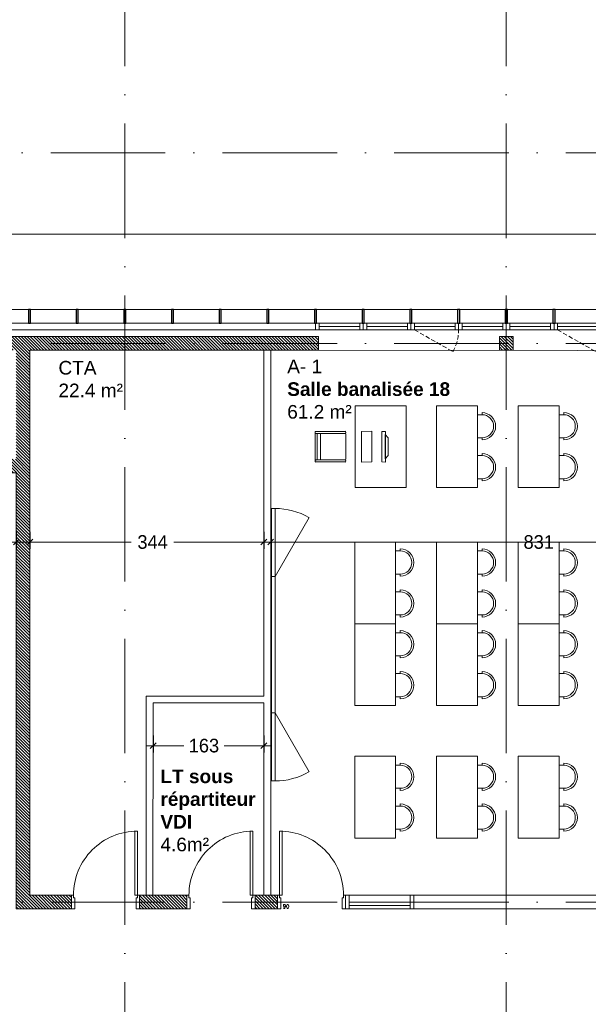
# Model space of a CAD drawing. Header units: centimetres. Extents: x 100159 to 225226, y -81380 to -23241.
# Tile 42 of 139: x 204585 to 205420, y -66844 to -65399. Entities that reach past the tile are written whole.
import ezdxf
from ezdxf.xclip import XClip

# ---------------------------------------------------------------- set-up
doc = ezdxf.new("R2010")
doc.units = ezdxf.units.CM
doc.header["$XCLIPFRAME"] = 2
doc.linetypes.add('ACAD_ISO10W100', pattern=[18, 12, -3, 0, -3])
doc.linetypes.add('CACHE', pattern=[9.525, 6.35, -3.175])
doc.layers.get('0').update_dxf_attribs({"lineweight": 5})
for name, color, linetype, lineweight in [('10', 252, 'Continuous', 5), ('17', 6, 'Continuous', 5), ('DDL- CLOISONS DOUBLAGES', 1, 'Continuous', 5), ('DDL- ISOLATION', 252, 'ISOLATION', 5), ('DDL- MENUISERIES INT', 51, 'Continuous', 5), ('DDL- STRUCTURE', 5, 'Continuous', 5), ('DDL-HAB-COTES', 161, 'Continuous', 9), ('DDL-HACHURES POCHAGE GRIS', 251, 'Continuous', 5), ('DDL-TRAIT AXES', 1, 'ACAD_ISO10W100', 5)]:
    doc.layers.add(name, color=color, linetype=linetype, lineweight=lineweight)
for name, color, linetype in [('23', 63, 'Continuous'), ('44', 7, 'Continuous'), ('DDL-PLAN MASSE PAYSAGE', 7, 'Continuous'), ('DDL-TEXTE 01', 7, 'Continuous')]:
    doc.layers.add(name, color=color, linetype=linetype)
doc.layers.add('GEL', color=113, linetype='Continuous', plot=False)
doc.styles.add('Century Gothic', font='GOTHIC.TTF')
doc.styles.add('COTA', font='romans.shx', dxfattribs={"width": 0.8})
doc.styles.get("Standard").update_dxf_attribs({"font": 'arial.ttf'})
doc.linetypes.add('ISOLATION', pattern='A,0.00254,-2.54,[134,ltypeshp.shx,S=2.54,R=0,X=-2.54,Y=0],-5.08,[134,ltypeshp.shx,S=2.54,R=180,X=2.54,Y=0],-2.54', length=10.16254)
doc.dimstyles.new('C100 cm', dxfattribs={"dimscale": 100, "dimtxt": 0.2, "dimasz": 0.085, "dimexe": 0.1, "dimexo": 0.0625, "dimgap": 0.09, "dimtad": 0, "dimdec": 0, "dimzin": 0, "dimdsep": 46, "dimtxsty": 'Century Gothic', "dimblk": 'OBLIQUE', "dimcen": 0.09, "dimdle": 0.1, "dimclrd": 256, "dimclrt": 256, "dimadec": 0, "dimazin": 0, "dimtfac": 1, "dimtdec": 0, "dimtofl": 0, "dimtmove": 2, "dimatfit": 2, "dimfxl": 0.15, "dimfxlon": 1, "dimtolj": 1, "dimtzin": 0, "dimlwd": -1, "dimarcsym": 0})
doc.dimstyles.new('portes', dxfattribs={"dimtxt": 6, "dimasz": 2.5, "dimexe": 1.25, "dimexo": 0.625, "dimtad": 1, "dimjust": 1, "dimtxsty": 'COTA', "dimblk": 'NONE', "dimcen": 2.5, "dimse1": 1, "dimse2": 1, "dimsd1": 1, "dimsd2": 1, "dimadec": 0, "dimazin": 0, "dimtfac": 1, "dimtix": 1, "dimtofl": 0, "dimtmove": 0, "dimatfit": 0, "dimldrblk": 'NONE', "dimfxl": 1, "dimarcsym": 0})
pattern_1 = [(135, (0, 265.372), (-2.24506403, -2.24506403), [])]

# ---------------------------------------------------------------- blocks, each defined once
blk = doc.blocks.new('A$C6C21683D')
blk.add_lwpolyline([(0, 0), (70, 0), (70, 10), (0, 10)], close=True)
for points in [[(5, 0), (65, 0), (65, 10), (5, 10), (5, 0)], [(5, 5), (65, 5)]]:
    blk.add_lwpolyline(points)
blk = doc.blocks.new('A$C7FA553E3')
blk.add_lwpolyline([(0, 32), (70, 32), (70, 42), (0, 42)], close=True)
for points in [[(5, 32), (65, 32), (65, 42), (5, 42), (5, 32)], [(5, 37), (65, 37)]]:
    blk.add_lwpolyline(points)
at = {"linetype": 'CACHE'}
blk.add_lwpolyline([(5, 32), (61.5, 0)], dxfattribs=at)
blk.add_arc((6, 32), 64, 330.0443, 0.0023, dxfattribs=at)
blk = doc.blocks.new('*D187')
at = {"layer": 'Defpoints', "color": 0, "transparency": 16777216}
for p in [(5, 0), (95, 0), (95, 0)]:
    blk.add_point(p, dxfattribs=at)
at = {"layer": 'GEL', "color": 0, "transparency": 16777216, "insert": (12.6, 3.6), "char_height": 6, "attachment_point": 5, "style": 'COTA'}
blk.add_mtext('90', dxfattribs=at)
blk = doc.blocks.new('_None')
blk = doc.blocks.new('*U219')
for p, q in [((20, -550), (0, -550)), ((10, -645), (10, -555)), ((15, -645), (15, -555)), ((0, -650), (20, -650))]:
    blk.add_line(p, q)
blk.add_lwpolyline([(20, -550), (0, -550), (0, -650), (20, -650)], close=True)
for points in [[(0, -555), (0, -550), (20, -550), (20, -555), (0, -555)], [(0, -650), (0, -645), (20, -645), (20, -650), (0, -650)]]:
    blk.add_lwpolyline(points)
blk = doc.blocks.new('*D182')
at = {"layer": 'Defpoints', "color": 0, "transparency": 16777216}
for p in [(5, 0), (95, 0), (95, 0)]:
    blk.add_point(p, dxfattribs=at)
at = {"layer": 'GEL', "color": 0, "transparency": 16777216, "insert": (12.6, 3.6), "char_height": 6, "attachment_point": 5, "style": 'COTA'}
blk.add_mtext('90', dxfattribs=at)
blk = doc.blocks.new('_Oblique')
at = {"color": 0, "linetype": 'ByBlock', "lineweight": -2}
blk.add_line((-0.5, -0.5), (0.5, 0.5), dxfattribs=at)
blk = doc.blocks.new('*D271')
at = {"layer": 'DDL-HAB-COTES', "color": 0, "lineweight": -2, "transparency": 16777216}
for p, q in [((207420.1, -65713.9), (207420.1, -65703.9)), ((204180.1, -65713.9), (204180.1, -65723.9))]:
    blk.add_line(p, q, dxfattribs=at)
at = {"layer": 'DDL-HAB-COTES', "transparency": 16777216}
for p, q in [((204170.1, -65713.9), (205603.4, -65713.9)), ((207430.1, -65713.9), (205741.1, -65713.9))]:
    blk.add_line(p, q, dxfattribs=at)
at = {"layer": 'Defpoints', "color": 0, "transparency": 16777216}
for p in [(204180.1, -65604.3), (204180.1, -65713.9), (207420.1, -65824.3)]:
    blk.add_point(p, dxfattribs=at)
at = {"layer": 'DDL-HAB-COTES', "transparency": 16777216, "xscale": 8.5, "yscale": 8.5, "zscale": 8.5, "rotation": 180}
blk.add_blockref('_Oblique', (204180.1, -65713.9), dxfattribs=at)
at = {"layer": 'DDL-HAB-COTES', "transparency": 16777216, "xscale": 8.5, "yscale": 8.5, "zscale": 8.5}
blk.add_blockref('_Oblique', (207420.1, -65713.9), dxfattribs=at)
at = {"layer": 'DDL-HAB-COTES', "lineweight": -3, "transparency": 16777216, "insert": (205672.3, -65713.9), "char_height": 40, "attachment_point": 5, "style": 'Century Gothic'}
blk.add_mtext('\\A1;3240', dxfattribs=at)
blk = doc.blocks.new('A$C601B608D')
for p, q in [((5, 300), (54.9, 386.7)), ((5, 100), (54.9, 13.3))]:
    blk.add_line(p, q)
for points in [[(0, 300), (5, 300), (5, 400), (0, 400)], [(0, 100), (5, 100), (5, 300), (0, 300)], [(0, 0), (5, 0), (5, 100), (0, 100)]]:
    blk.add_lwpolyline(points, close=True)
for centre, start, end in [((5, 300), 60.0976, 90), ((5, 100), 270, 299.9024)]:
    blk.add_arc(centre, 100, start, end)
blk = doc.blocks.new('A$C41CC053D')
at = {"ltscale": 0.5}
for p, q in [((119.6, 100.3), (119.9, 101.2)), ((121.2, 101.8), (161.9, 88.1)), ((107.1, 63.3), (118.9, 98.4)), ((160, 85.6), (120.2, 99)), ((162.2, 85.9), (162.6, 86.9)), ((154, 86.6), (142.2, 51.5)), ((158.8, 85), (146.9, 49.9)), ((149.8, 48.9), (161.6, 84)), ((160, 85.6), (161, 85.3)), ((106.5, 61.4), (106.2, 60.5)), ((106.8, 59.2), (147.6, 45.5)), ((147.6, 48.6), (107.8, 62)), ((147.6, 48.6), (148.5, 48.3)), ((149.2, 47.1), (148.8, 46.1))]:
    blk.add_line(p, q, dxfattribs=at)
blk.add_lwpolyline([(118.9, 142.2), (80.7, 28.4), (9.6, 52.4), (47.9, 166.1)], close=True, dxfattribs=at)
for centre, start, end in [((120.8, 100.9), 71.3969, 161.3969), ((119.9, 98.1), 71.3969, 161.3969), ((120.5, 99.9), 161.3969, 251.3969), ((155, 86.2), 71.3969, 161.3969), ((161.6, 87.2), 341.3969, 71.3969), ((159.7, 84.7), 71.3969, 161.3969), ((161.3, 86.2), 251.3969, 341.3969), ((160.6, 84.3), 341.3969, 71.3969), ((107.1, 60.1), 161.3969, 251.3969), ((107.5, 61.1), 71.3969, 161.3969), ((108.1, 63), 161.3969, 251.3969), ((143.2, 51.2), 161.3969, 251.3969), ((147.9, 49.6), 161.3969, 251.3969), ((147.9, 46.4), 251.3969, 341.3969), ((148.8, 49.3), 251.3969, 341.3969), ((148.2, 47.4), 341.3969, 71.3969)]:
    blk.add_arc(centre, 1, start, end, dxfattribs=at)
blk = doc.blocks.new('A$C7DD83F9D')
at = {"ltscale": 0.5}
for p, q in [((20, 107), (20, 110)), ((20, 107), (26.8, 107)), ((26.8, 73), (26.8, 107)), ((20, 73), (26.8, 73)), ((20, 73), (20, 70)), ((20, 47), (20, 50)), ((20, 47), (26.8, 47)), ((26.8, 13), (26.8, 47)), ((20, 13), (26.8, 13)), ((20, 13), (20, 10))]:
    blk.add_line(p, q, dxfattribs=at)
at = {"linetype": 'Continuous', "flags": 128}
blk.add_lwpolyline([(26.8, 120), (26.8, 0), (86.8, 0), (86.8, 120), (26.8, 120)], dxfattribs=at)
at = {"ltscale": 0.5}
for centre, radius in [((20, 90), 20), ((20, 90), 17), ((20, 30), 20), ((20, 30), 17)]:
    blk.add_arc(centre, radius, 90, 270, dxfattribs=at)
blk = doc.blocks.new('A$C19797035')
at = {"linetype": 'Continuous'}
for points in [[(54.3, 32.9), (52.5, 28.2), (10.3, 43.6), (12, 48.3)], [(46.7, 39.9), (50, 34.4), (16.2, 46.7), (22.3, 48.8)], [(42.3, 0), (0, 15.4), (5.1, 29.5), (47.4, 14.1)]]:
    blk.add_lwpolyline(points, close=True, dxfattribs=at)
blk = doc.blocks.new('Lame 20x3')
blk.add_lwpolyline([(209069.8, -45704.2), (209069.8, -45724.2), (209072.8, -45724.2), (209072.8, -45704.2), (209069.8, -45704.2)])
blk = doc.blocks.new('*U378')
at = {"layer": '44'}
blk.add_blockref('Lame 20x3', (-209071.3, 45714.2), dxfattribs=at)
blk = doc.blocks.new('*U379')
at = {"color": 0, "linetype": 'ByBlock', "lineweight": -2, "transparency": 16777216}
for p in [(-2730, 0), (-2660, 0), (-2590, 0), (-2520, 0), (-2450, 0), (-2380, 0), (-2310, 0), (-2240, 0), (-2170, 0), (-2100, 0), (-2030, 0), (-1960, 0)]:
    blk.add_blockref('*U378', p, dxfattribs=at)
blk = doc.blocks.new('*D475')
at = {"layer": 'DDL-HAB-COTES', "color": 0, "lineweight": -2, "transparency": 16777216}
for p, q in [((204953.6, -66150.9), (204953.6, -66175.9)), ((205784.6, -66150.9), (205784.6, -66175.9))]:
    blk.add_line(p, q, dxfattribs=at)
at = {"layer": 'DDL-HAB-COTES', "transparency": 16777216}
for p, q in [((204943.6, -66165.9), (205318.7, -66165.9)), ((205794.6, -66165.9), (205375.7, -66165.9))]:
    blk.add_line(p, q, dxfattribs=at)
at = {"layer": 'Defpoints', "color": 0, "transparency": 16777216}
for p in [(204953.6, -65885.2), (205784.6, -65885.2), (204953.6, -66165.9)]:
    blk.add_point(p, dxfattribs=at)
at = {"layer": 'DDL-HAB-COTES', "transparency": 16777216, "xscale": 8.5, "yscale": 8.5, "zscale": 8.5, "rotation": 180}
blk.add_blockref('_Oblique', (204953.6, -66165.9), dxfattribs=at)
at = {"layer": 'DDL-HAB-COTES', "transparency": 16777216, "xscale": 8.5, "yscale": 8.5, "zscale": 8.5}
blk.add_blockref('_Oblique', (205784.6, -66165.9), dxfattribs=at)
at = {"layer": 'DDL-HAB-COTES', "lineweight": -3, "transparency": 16777216, "insert": (205347.2, -66165.9), "char_height": 20, "attachment_point": 5, "style": 'Century Gothic'}
blk.add_mtext('\\A1;831', dxfattribs=at)
blk = doc.blocks.new('*D476')
at = {"layer": 'DDL-HAB-COTES', "color": 0, "lineweight": -2, "transparency": 16777216}
for p, q in [((204600.1, -66150.9), (204600.1, -66175.9)), ((204943.6, -66150.9), (204943.6, -66175.9))]:
    blk.add_line(p, q, dxfattribs=at)
at = {"layer": 'DDL-HAB-COTES', "transparency": 16777216}
for p, q in [((204590.1, -66165.9), (204748.9, -66165.9)), ((204953.6, -66165.9), (204811.5, -66165.9))]:
    blk.add_line(p, q, dxfattribs=at)
at = {"layer": 'Defpoints', "color": 0, "transparency": 16777216}
for p in [(204600.1, -65884.3), (204943.6, -65884.3), (204600.1, -66165.9)]:
    blk.add_point(p, dxfattribs=at)
at = {"layer": 'DDL-HAB-COTES', "transparency": 16777216, "xscale": 8.5, "yscale": 8.5, "zscale": 8.5, "rotation": 180}
blk.add_blockref('_Oblique', (204600.1, -66165.9), dxfattribs=at)
at = {"layer": 'DDL-HAB-COTES', "transparency": 16777216, "xscale": 8.5, "yscale": 8.5, "zscale": 8.5}
blk.add_blockref('_Oblique', (204943.6, -66165.9), dxfattribs=at)
at = {"layer": 'DDL-HAB-COTES', "lineweight": -3, "transparency": 16777216, "insert": (204780.2, -66165.9), "char_height": 20, "attachment_point": 5, "style": 'Century Gothic'}
blk.add_mtext('\\A1;344', dxfattribs=at)
blk = doc.blocks.new('*D477')
at = {"layer": 'DDL-HAB-COTES', "color": 0, "lineweight": -2, "transparency": 16777216}
for p, q in [((204180.1, -66150.9), (204180.1, -66175.9)), ((204580.1, -66150.9), (204580.1, -66175.9))]:
    blk.add_line(p, q, dxfattribs=at)
at = {"layer": 'DDL-HAB-COTES', "transparency": 16777216}
for p, q in [((204170.1, -66165.9), (204423.7, -66165.9)), ((204590.1, -66165.9), (204486.4, -66165.9))]:
    blk.add_line(p, q, dxfattribs=at)
at = {"layer": 'Defpoints', "color": 0, "transparency": 16777216}
for p in [(204180.1, -66064.2), (204580.1, -66064.2), (204180.1, -66165.9)]:
    blk.add_point(p, dxfattribs=at)
at = {"layer": 'DDL-HAB-COTES', "transparency": 16777216, "xscale": 8.5, "yscale": 8.5, "zscale": 8.5, "rotation": 180}
blk.add_blockref('_Oblique', (204180.1, -66165.9), dxfattribs=at)
at = {"layer": 'DDL-HAB-COTES', "transparency": 16777216, "xscale": 8.5, "yscale": 8.5, "zscale": 8.5}
blk.add_blockref('_Oblique', (204580.1, -66165.9), dxfattribs=at)
at = {"layer": 'DDL-HAB-COTES', "lineweight": -3, "transparency": 16777216, "insert": (204455, -66165.9), "char_height": 20, "attachment_point": 5, "style": 'Century Gothic'}
blk.add_mtext('\\A1;400', dxfattribs=at)
blk = doc.blocks.new('*D536')
at = {"layer": 'DDL-HAB-COTES', "color": 0, "lineweight": -2, "transparency": 16777216}
for p, q in [((204781, -66449.8), (204781, -66474.8)), ((204943.6, -66449.8), (204943.6, -66474.8))]:
    blk.add_line(p, q, dxfattribs=at)
at = {"layer": 'DDL-HAB-COTES', "transparency": 16777216}
for p, q in [((204771, -66464.8), (204826, -66464.8)), ((204953.6, -66464.8), (204885.2, -66464.8))]:
    blk.add_line(p, q, dxfattribs=at)
at = {"layer": 'Defpoints', "color": 0, "transparency": 16777216}
for p in [(204781, -66402), (204943.6, -66402), (204943.6, -66464.8)]:
    blk.add_point(p, dxfattribs=at)
at = {"layer": 'DDL-HAB-COTES', "transparency": 16777216, "xscale": 8.5, "yscale": 8.5, "zscale": 8.5, "rotation": 180}
blk.add_blockref('_Oblique', (204781, -66464.8), dxfattribs=at)
at = {"layer": 'DDL-HAB-COTES', "transparency": 16777216, "xscale": 8.5, "yscale": 8.5, "zscale": 8.5}
blk.add_blockref('_Oblique', (204943.6, -66464.8), dxfattribs=at)
at = {"layer": 'DDL-HAB-COTES', "lineweight": -3, "transparency": 16777216, "insert": (204855.6, -66464.8), "char_height": 20, "attachment_point": 5, "style": 'Century Gothic'}
blk.add_mtext('\\A1;163', dxfattribs=at)
blk = doc.blocks.new('17.07 CADASTRE')
at = {"layer": '23'}
h = blk.add_hatch(dxfattribs=at)
h.set_pattern_fill('CROSS', color=9, scale=0.122312, angle=-74.5126)
h.set_pattern_definition([(285.487436, (-1752.3689, 119.6183), (0.95587097, -0.5410825), [0.38833935, -1.16501804]), (15.487436, (-1752.5042, 119.37936), (0.5410825, 0.95587097), [0.38833935, -1.16501804])])
h.paths.add_polyline_path([(296.556, 77.111), (237.111, 55.333), (234.333, 63.889), (230.222, 79.222), (287.333, 104.778), (286, 108.667), (283.764, 107.684), (283.586, 107.684), (284.556, 108.111), (281.778, 113.778), (279.556, 117), (276.889, 119.556), (274.222, 121.222), (271, 122.222), (267.222, 123.778), (264.111, 125.444), (253.889, 127.667), (249.222, 128.444), (241, 128.111), (233.111, 127.444), (216.889, 124.444), (201.667, 120.778), (176.222, 114.111), (165.556, 111.111), (124.556, 102.444), (122.333, 102.222), (76.778, 95.667), (65.222, 94.333), (35.444, 90.111), (31.667, 89.667), (13.222, 87.017), (13.222, 11), (305.953, 11), (306.333, 20.889), (306.457, 20.91), (306.778, 27.444), (306.556, 41.222), (304.889, 48.667)])
h.paths.add_polyline_path([(382.444, 188.112), (366.222, 179.889), (324.333, 156.222), (321.556, 150.111), (319.889, 143.222), (318.444, 140), (316.333, 136.444), (312.889, 132.222), (311, 129.556), (309.667, 127), (309.222, 124.889), (309.111, 121.556), (313, 67.111), (320.889, 34.556), (323.889, 23), (326.72, 11), (382.444, 11)])
h.paths.add_polyline_path([(114.441, 168.682), (114.556, 172.222), (114.765, 174.055), (114.889, 176.111), (115.444, 180), (117, 187), (119.807, 200.743), (131.778, 243.333), (132.667, 246.889), (134.333, 259.778), (123.889, 263.889), (95.589, 275.588), (95.778, 276.111), (116.444, 322.667), (114.867, 324.739), (110, 330.778), (101, 340.111), (94.778, 345.889), (88.111, 351.333), (84.333, 354.222), (77.667, 358.667), (70, 363), (64.667, 366.778), (62.667, 368.556), (61, 370.778), (59.667, 373.333), (57.444, 376.444), (55, 379.889), (50.444, 384.111), (47.778, 386.111), (42.889, 389.333), (34.778, 392.222), (29.778, 390.222), (28, 389.111), (23.444, 385.111), (19.596, 381.153), (45.333, 361.111), (41.87, 356.754), (41.556, 357), (39.111, 354), (13.222, 374.341), (13.222, 359.889), (17.111, 358.444), (17.556, 359.444), (21.111, 358), (20.778, 357), (22.556, 356.333), (22.889, 357.333), (29.222, 354.889), (26.333, 347.667), (22.889, 349), (21.556, 345.667), (17.889, 347.111), (18.556, 348.889), (13.222, 350.98), (13.222, 268.872), (22.444, 266.333), (20.333, 258.444), (13.222, 260.467), (13.222, 114.187), (18.444, 116), (18.889, 112.778), (28.889, 113.333), (38.667, 115.778), (41.333, 115.778), (59.333, 118.667), (82, 120.333), (98.222, 123.111), (115.889, 127.889), (114.889, 141.889), (114.853, 142.698), (114.556, 146.667), (114.435, 152.182), (114.222, 157), (114.259, 160.231), (114.222, 161.889), (114.123, 164.5), (114.333, 166.889)])
h.paths.add_polyline_path([(35.889, 199), (33.222, 200.111), (35, 204.222), (37.556, 203)], flags=16)
h.paths.add_polyline_path([(48.222, 318.556), (43.778, 319.556), (44.333, 321.778), (38.889, 323), (39, 323.778), (35, 324.667), (35.111, 325.333), (31.556, 326.111), (33.444, 334.667), (40.444, 333), (40.222, 332.111), (43.222, 331.444), (42.889, 330), (46, 329.333), (49, 342.556), (55.111, 337.444), (53, 328.556), (50.667, 329.111)], flags=16)
h.paths.add_polyline_path([(23.889, 322.556), (20.556, 323.222), (21.111, 326.222), (24.556, 325.556)], flags=16)
h.paths.add_polyline_path([(19.667, 324.111), (14.111, 325.222), (14.556, 327.889), (20.222, 326.778)], flags=16)
h.paths.add_polyline_path([(57.556, 349), (56.556, 349.778), (56, 349.111), (53.667, 350.778), (54, 351.444), (50.556, 354.111), (52.889, 357.333), (53.667, 356.889), (54.444, 358), (53.778, 358.556), (59.667, 366.333), (64.444, 362.556), (60.444, 357.111), (64.444, 353.778), (61.889, 350.556), (59.889, 352.111)], flags=16)
h.paths.add_polyline_path([(38.667, 373.444), (35.778, 375.889), (35.444, 375.556), (32.333, 378), (33.111, 379.111), (30, 381.444), (32.444, 384.778), (35.556, 382.222), (36, 382.889), (36.889, 382.333), (37.889, 383.667), (40.444, 381.444), (42.889, 384.667), (47.778, 380.889), (42.889, 374.556), (40.778, 376.222)], flags=16)
h.paths.add_polyline_path([(64.778, 393.222), (55, 404.111), (51.333, 405.889), (50, 405.222), (47.889, 404.556), (45.556, 404.556), (44.778, 404.667), (43.889, 405.111), (34.778, 392.222), (42.889, 389.333), (47.778, 386.111), (50.444, 384.111), (55, 379.889), (57.444, 376.444), (59.667, 373.333), (61, 370.778), (62.667, 368.556), (64.667, 366.778), (70, 363), (77.667, 358.667), (84.333, 354.222), (88.111, 351.333), (94.778, 345.889), (101, 340.111), (110, 330.778), (112.546, 327.619), (117, 349.111), (122, 359.222), (113.222, 363.667), (115.333, 367.889), (104.333, 373.444), (104.111, 373), (103.667, 373.222), (103.889, 373.667)])
h.paths.add_polyline_path([(60.667, 391.556), (67.111, 388.333), (66.333, 386.667), (70.778, 384.444), (67.333, 377.444), (61, 380.556), (61.667, 381.889), (57, 384.222)], flags=16)
h.paths.add_polyline_path([(56.111, 388.778), (44.667, 394.444), (48.111, 401.222), (52.444, 399.111), (52.556, 399.556), (55.444, 398.111), (53.889, 395), (58.111, 393)], flags=16)
h.paths.add_polyline_path([(74.333, 380.889), (79.667, 378.222), (80.333, 379.556), (83.444, 378.111), (79.333, 369.889), (70.889, 374.222)], flags=16)
h.paths.add_polyline_path([(87.444, 378.444), (92.444, 376), (90.556, 372.333), (90, 372.667), (88.556, 369.778), (93.889, 367.222), (90.667, 360.778), (81, 365.556)], flags=16)
h.paths.add_polyline_path([(97.444, 368.111), (107.667, 363.111), (104.556, 356.778), (94.333, 361.778)], flags=16)
h.paths.add_polyline_path([(109.222, 359.889), (112.444, 358.222), (111.778, 357), (113.222, 356.222), (114.444, 358.667), (117.667, 357), (111, 343.444), (106.667, 345.556), (108, 348.333), (104.444, 350.111)], flags=16)
h.paths.add_polyline_path([(138.333, 392.333), (139.444, 392.667), (142.289, 398.356), (133.889, 402.556), (137.222, 409.444), (142.667, 406.667), (143.556, 408.444), (146.6, 406.978), (147.111, 408), (146.954, 409.778), (132.144, 409.778), (130.222, 406), (122.667, 409.778), (88.627, 409.778), (92.222, 408), (85.444, 394.444), (81.667, 396.333), (82.667, 398.444), (80.556, 399.556), (81.667, 401.667), (77.444, 403.778), (80.481, 409.778), (77.236, 409.778), (74.889, 405), (69.444, 407.778), (69.889, 408.778), (67.857, 409.778), (56.288, 409.778), (58.444, 408.667), (64.444, 402), (64.889, 402.333), (65.111, 402), (64.778, 401.667), (68.222, 397.778), (70.667, 396.556), (71.667, 398.667), (76.333, 396.333), (75.333, 394.222), (83.333, 390.222), (84.333, 392.333), (89, 390), (88.222, 388.333), (88.556, 388.111), (88.444, 387.778), (96, 383.889), (97, 386), (105.444, 381.778), (104.444, 379.667), (118, 372.889), (119.063, 372.48), (121, 372.111), (123.444, 372.222), (123.333, 372.667), (123.778, 372.778), (123.889, 372.333), (124.556, 372.556), (126.503, 373.571), (127.437, 374.272), (128.105, 375.058), (128.808, 376.042), (120.778, 380.222), (120.889, 380.444), (117.444, 382.111), (119.889, 386.778), (123.222, 385.111), (123.778, 386.111), (131.912, 381.934), (136.222, 390.556), (136.417, 390.75), (136.556, 391), (137.444, 391.778)])
h.paths.add_polyline_path([(94.778, 396.222), (95.111, 397), (90.889, 399.111), (93, 403.333), (93.889, 402.889), (95.333, 405.667), (98, 404.333), (98.333, 405), (101.889, 403.111), (101.667, 402.556), (104.556, 401.111), (101.111, 394), (98.111, 395.556), (97.667, 394.667)], flags=16)
h.paths.add_polyline_path([(104.778, 389.444), (108.222, 396.333), (118.667, 391.222), (115.667, 385.222), (112.889, 386.556), (112.444, 385.667)], flags=16)
blk = doc.blocks.new('*U186')
blk.add_line((100, 20), (100, 0))
blk.add_lwpolyline([(3, 20), (3, 114), (7, 114), (7, 20)], close=True)
for points in [[(0, 0), (5, 0), (5, 16), (3, 16), (3, 20), (0, 20), (0, 20)], [(0, 20), (0, 0)], [(100, 0), (95, 0), (95, 16), (97, 16), (97, 20), (100, 20), (100, 20)]]:
    blk.add_lwpolyline(points)
blk.add_arc((3, 20), 94, 359.999971, 90.000029)
at = {"layer": 'GEL'}
dim = blk.add_linear_dim(base=(95, 0), p1=(5, 0), p2=(95, 0), dimstyle='portes', dxfattribs=at)
dim.commit()
dim.dimension.update_dxf_attribs({"geometry": '*D187', "text_midpoint": (12.636, 3.625)})
blk = doc.blocks.new('A$C530C723F')
at = {"layer": 'DDL- MENUISERIES INT'}
blk.add_blockref('*U186', (10, 0), dxfattribs=at)
at = {"layer": 'DDL- MENUISERIES INT', "rotation": 270}
blk.add_blockref('*U219', (760, 20), dxfattribs=at)
blk = doc.blocks.new('*U181')
blk.add_line((100, 20), (100, 0))
blk.add_lwpolyline([(3, 20), (3, 114), (7, 114), (7, 20)], close=True)
for points in [[(0, 0), (5, 0), (5, 16), (3, 16), (3, 20), (0, 20), (0, 20)], [(0, 20), (0, 0)], [(100, 0), (95, 0), (95, 16), (97, 16), (97, 20), (100, 20), (100, 20)]]:
    blk.add_lwpolyline(points)
blk.add_arc((3, 20), 94, 359.999971, 90.000029)
at = {"layer": 'GEL'}
dim = blk.add_linear_dim(base=(95, 0), p1=(5, 0), p2=(95, 0), dimstyle='portes', dxfattribs=at)
dim.commit()
dim.dimension.update_dxf_attribs({"geometry": '*D182', "text_midpoint": (12.636, 3.625)})

msp = doc.modelspace()

# ---------------------------------------------------------------- hatches: boundary and pattern name
at = {"layer": 'DDL-HACHURES POCHAGE GRIS'}
h = msp.add_hatch(dxfattribs=at)
h.set_pattern_fill('ANSI31', color=256, angle=90)
h.set_pattern_definition(pattern_1)
h.paths.add_polyline_path([(204600.1, -65884.2), (205023.6, -65884.2), (205023.6, -65864.2), (204180.1, -65864.2), (204180.1, -65844.3), (204160.1, -65844.3), (204160.1, -65884.2), (204366.1, -65884.2), (204366.1, -66044.3), (204160.1, -66044.3), (204160.1, -66704.3), (204390.1, -66704.3), (204390.1, -66684.3), (204180.1, -66684.3), (204180.1, -66064.2), (204580.1, -66064.2), (204580.1, -66704.3), (204661, -66704.3), (204661, -66684.3), (204600.1, -66684.3)])
h.paths.add_polyline_path([(204386.1, -65884.2), (204580.1, -65884.2), (204580.1, -66044.3), (204386.1, -66044.3)], flags=16)
h = msp.add_hatch(dxfattribs=at)
h.set_pattern_fill('ANSI31', color=256, angle=90)
h.set_pattern_definition([(135, (0, -6734.5728), (-2.24506403, -2.24506403), [])])
h.paths.add_polyline_path([(205289.6, -65864.1), (205309.6, -65864.1), (205309.6, -65884.1), (205289.6, -65884.1)])
h = msp.add_hatch(dxfattribs=at)
h.set_pattern_fill('ANSI31', color=256, angle=90)
h.set_pattern_definition(pattern_1)
h.paths.add_polyline_path([(204830.6, -66684.3), (204761, -66684.3), (204761, -66704.3), (204830.6, -66704.3)])
h.paths.add_polyline_path([(204963.6, -66684.3), (204930.6, -66684.3), (204930.6, -66704.3), (204963.6, -66704.3)])

# ---------------------------------------------------------------- linework, layer by layer
at = {"layer": '10'}
for points in [[(207399.6, -65824.3), (204180.1, -65824.3)], [(205023.6, -65884.3), (205783.6, -65885.2)]]:
    msp.add_lwpolyline(points, dxfattribs=at)
at = {"layer": 'DDL- CLOISONS DOUBLAGES'}
for p, q in [((204943.6, -65884.3), (204943.6, -66392)), ((204953.6, -65884.3), (204953.6, -66684.4)), ((204943.6, -66402), (204943.6, -66684.3))]:
    msp.add_line(p, q, dxfattribs=at)
for points in [[(205018.6, -65844.3), (204180.1, -65844.3)], [(204771, -66684.4), (204771, -66392), (204943.6, -66392)], [(204780.5, -66684.3), (204781, -66402), (204943.6, -66402)]]:
    msp.add_lwpolyline(points, dxfattribs=at)
at = {"layer": 'DDL- ISOLATION', "ltscale": 0.75}
msp.add_lwpolyline([(204180.1, -65854.3), (205023.6, -65854.1)], dxfattribs=at)
at = {"layer": 'DDL- STRUCTURE'}
msp.add_lwpolyline([(204160.1, -66044.3), (204160.1, -66704.3), (204390.1, -66704.3), (204390.1, -66684.3), (204180.1, -66684.3), (204180.1, -66064.2), (204580.1, -66064.2), (204580.1, -66704.3), (204661, -66704.3), (204661, -66684.3), (204600.1, -66684.3), (204600.1, -65884.2), (205023.6, -65884.2), (205023.6, -65864.2), (204180.1, -65864.2), (204180.1, -65844.3), (204160.1, -65844.3), (204160.1, -65884.2), (204366.1, -65884.2), (204366.1, -66044.3), (204160.1, -66044.3), (204160.1, -66684.3)], dxfattribs=at)
for points in [[(205289.6, -65864.1), (205309.6, -65864.1), (205309.6, -65884.1), (205289.6, -65884.1)], [(204761, -66684.3), (204830.6, -66684.3), (204830.6, -66704.3), (204761, -66704.3)], [(204930.6, -66684.3), (204963.6, -66684.3), (204963.6, -66704.3), (204930.6, -66704.3)], [(205163.6, -66684.3), (205488.3, -66684.3), (205488.3, -66704.3), (205163.6, -66704.3)]]:
    msp.add_lwpolyline(points, close=True, dxfattribs=at)
at = {"layer": 'DDL-TRAIT AXES', "ltscale": 14}
for p, q in [((204739.6, -64291.1), (204739.6, -68366.6)), ((205299.6, -64291.1), (205299.6, -68366.6)), ((199084.7, -65594.3), (208105.6, -65594.3)), ((199084.7, -65874.2), (208105.6, -65874.2)), ((199084.7, -66694.3), (208104.5, -66694.3))]:
    msp.add_line(p, q, dxfattribs=at)

# ---------------------------------------------------------------- block references
at = {"linetype": 'Continuous'}
msp.add_blockref('*U379', (207329.6, -65834.3), dxfattribs=at)
at = {"layer": '10'}
for name, p, rotation in [('A$C41CC053D', (205145.1, -65913.2), 198.6030973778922), ('A$C19797035', (205072.5, -66008.6), 289.9999999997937), ('A$C7DD83F9D', (205163.9, -66285.9), 180), ('A$C7DD83F9D', (205283.9, -66285.9), 180), ('A$C7DD83F9D', (205403.9, -66285.9), 180), ('A$C7DD83F9D', (205163.9, -66480.4), 180), ('A$C7DD83F9D', (205283.9, -66480.4), 180), ('A$C7DD83F9D', (205403.9, -66480.4), 180)]:
    msp.add_blockref(name, p, dxfattribs=dict(at, rotation=rotation))
at = {"layer": '10', "xscale": -1}
for p in [(205283.9, -66085.9), (205403.9, -66085.9), (205163.9, -66285.9), (205283.9, -66285.9), (205403.9, -66285.9)]:
    msp.add_blockref('A$C7DD83F9D', p, dxfattribs=at)
at = {"layer": '10', "xscale": -1, "rotation": 180.0001190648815}
msp.add_blockref('A$C601B608D', (204955, -66116.6), dxfattribs=at)
at = {"layer": '17'}
for name, p in [('A$C6C21683D', (205019.6, -65854.3)), ('A$C6C21683D', (205089.6, -65854.3)), ('A$C7FA553E3', (205159.6, -65886.3)), ('A$C6C21683D', (205229.6, -65854.3)), ('A$C6C21683D', (205299.6, -65854.3)), ('A$C7FA553E3', (205369.6, -65886.3))]:
    msp.add_blockref(name, p, dxfattribs=at)
at = {"layer": 'DDL- MENUISERIES INT', "xscale": -1}
for p in [(204761, -66704.3), (204930.6, -66704.3)]:
    msp.add_blockref('*U181', p, dxfattribs=at)
at = {"layer": 'DDL- MENUISERIES INT'}
msp.add_blockref('A$C530C723F', (204953.6, -66704.3), dxfattribs=at)
at = {"layer": 'DDL-PLAN MASSE PAYSAGE', "linetype": 'ByBlock'}
ref = msp.add_blockref('17.07 CADASTRE', (176094.2, -61986.4), dxfattribs=dict(at, xscale=106.2859075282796, yscale=106.2859075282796, zscale=106.2859075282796, rotation=344.5125640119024))
XClip(ref).set_block_clipping_path([(36.599704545, 85.9239172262), (419.7690201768, 192.095693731), (361.9471425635, 400.7723308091), (-21.2221730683, 294.6005543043)])

# ---------------------------------------------------------------- texts
at = {"layer": 'DDL-TEXTE 01', "char_height": 20}
for s, width, insert, attachment_point in [('\\A1;CTA \\P22.4 m²', 460.179, (204642, -65953.3), 7), ('A- 1\\P{\\fArial|b1|i0|c0|p34;Salle banalisée 18\\P}61.2 m²', 460.179, (204977.9, -65898), 1), ('{\\fArial|b1|i0|c0|p34;LT sous répartiteur VDI\\P}4.6m²', 161.107, (204791.7, -66620.1), 7)]:
    msp.add_mtext_dynamic_manual_height_columns(s, width=width, gutter_width=40, heights=[0], dxfattribs=dict(at, insert=insert, attachment_point=attachment_point))

# ---------------------------------------------------------------- dimensions: what is measured, and where the dimension line sits
at = {"layer": 'DDL-HAB-COTES', "lineweight": -3}
dim = msp.add_linear_dim(base=(204180.1, -65713.9), p1=(207420.1, -65824.3), p2=(204180.1, -65604.3), dimstyle='C100 cm', override={"dimtxt": 0.4, "dimfxl": 0}, dxfattribs=at)
dim.commit()
dim.dimension.update_dxf_attribs({"geometry": '*D271', "text_midpoint": (205672.3, -65713.9), "dimtype": 160})
for base, p1, p2, picture, middle in [((204600.07166, -66165.87966), (204943.5717, -65884.33739), (204600.07166, -65884.33739), '*D476', (204780.21398, -66165.87966)), ((204953.6, -66165.9), (205784.6, -65885.2), (204953.6, -65885.2), '*D475', (205347.2, -66165.9)), ((204180.1, -66165.9), (204580.1, -66064.2), (204180.1, -66064.2), '*D477', (204455, -66165.9)), ((204943.6, -66464.8), (204781, -66402), (204943.6, -66402), '*D536', (204855.6, -66464.8))]:
    dim = msp.add_linear_dim(base=base, p1=p1, p2=p2, dimstyle='C100 cm', dxfattribs=at)
    dim.commit()
    dim.dimension.update_dxf_attribs({"geometry": picture, "text_midpoint": middle, "dimtype": 160})

doc.saveas('drawing.dxf')
